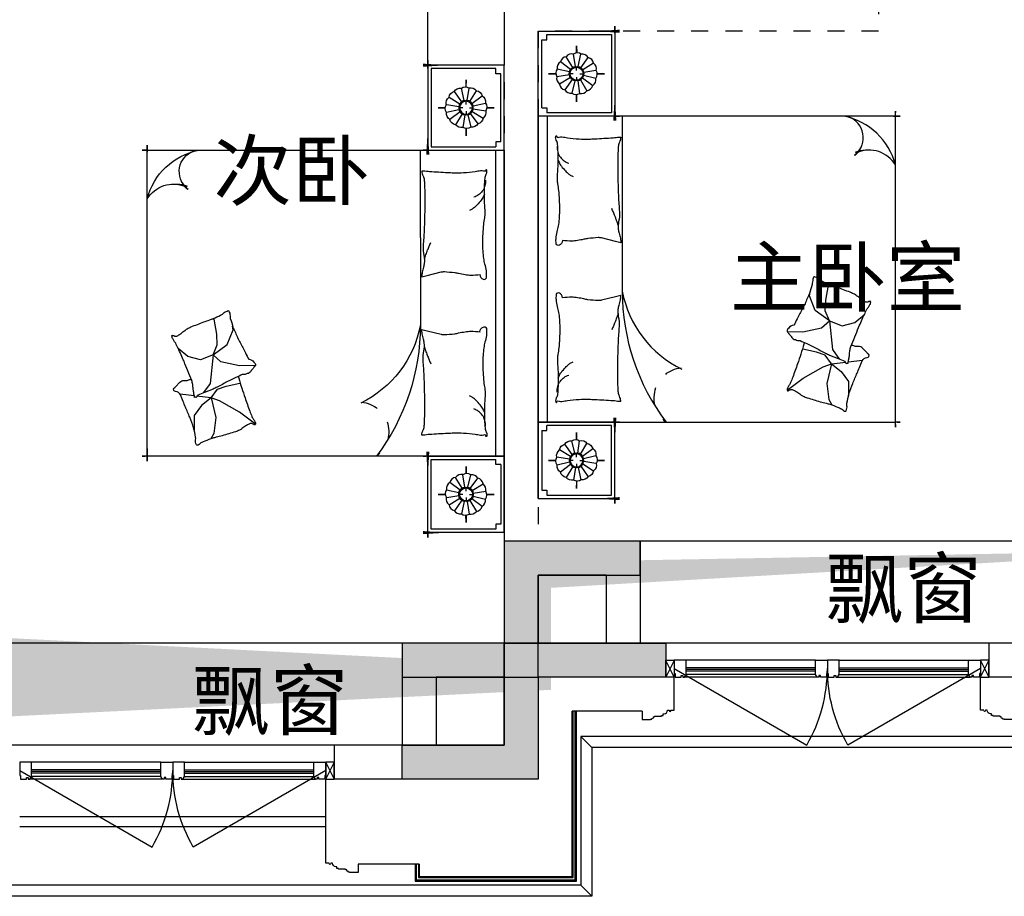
# Model space of a CAD drawing. Header units: millimetres. Extents: x 296296 to 297283, y 219875 to 220035.
# Tile 166 of 256: x 296914.07 to 296919.86, y 220007.46 to 220012.62. Entities that reach past the tile are written whole.
import ezdxf

# ---------------------------------------------------------------- set-up
doc = ezdxf.new("R2010")
doc.units = ezdxf.units.MM
for name, pattern in [('185洋房-边套（报建版）-旧规$0$DASH', [0.35, 0.25, -0.1]), ('185洋房-边套（报建版）-旧规$0$洋房户型$0$CONTINOUS', [0]), ('185洋房-边套（报建版）-旧规$0$洋房户型$0$XU-140-SF-N1$0$DASH', [0.35, 0.25, -0.1])]:
    doc.linetypes.add(name, pattern=pattern)
doc.layers.add('面积-计容-住宅-1', color=1, linetype='Continuous', lineweight=0)
doc.styles.get("Standard").update_dxf_attribs({"font": 'arial.ttf'})

# ---------------------------------------------------------------- blocks, each defined once
blk = doc.blocks.new('wy53eu64i765i57i78i')
blk.add_hatch(color=253).paths.add_polyline_path([(1010674.856038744, 180058.4379158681), (1009874.855398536, 180058.4379158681), (1009874.855181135, 180258.4376814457), (1010474.855150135, 180258.4376814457), (1010474.856047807, 180858.437721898), (1011274.855179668, 180858.437692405), (1011274.855151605, 180658.4376701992), (1010674.856019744, 180658.4376926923)])
at = {"color": 253}
blk.add_lwpolyline([(1009874.856050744, 180258.4379158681), (1009874.856050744, 180058.4379158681), (1010674.856057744, 180058.4379158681), (1010674.856019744, 180658.4377258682), (1011274.855165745, 180658.4376814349), (1011274.855165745, 180858.4376814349), (1010474.856019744, 180858.4377328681), (1010474.856019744, 180258.4379158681), (1009874.856050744, 180258.4379158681)], close=True, dxfattribs=at)
blk = doc.blocks.new('sayea5yuteaytuytrauyt')
h = blk.add_hatch()
h.set_pattern_fill('钢筋混凝土', color=253, scale=100)
h.set_pattern_definition([(45, (0, 0), (-176.7766952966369, 176.7766952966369), []), (49.99999999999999, (0, 0), (717.2601826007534, -62.75213498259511), [75, -825]), (355, (0, 0), (-138.751333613, 752.1921337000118), [60, -660]), (100.4514, (59.77168, -5.22934), (578.5093817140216, 689.4395420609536), [63.74019000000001, -701.142112]), (46.1842, (0, 200), (1067.241048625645, -165.5190143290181), [112.5, -1237.5]), (96.63560000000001, (88.936745, 186.206693), (934.6627055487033, 974.1178709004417), [95.610288, -1051.713]), (351.1842, (0, 200), (934.6619451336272, 974.1186009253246), [90, -990]), (21, (100, 150), (596.9070521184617, -402.6188906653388), [75, -825]), (326.0000000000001, (100, 150), (243.3153319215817, 725.150045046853), [60, -660]), (71.4514, (149.742233, 116.448394), (840.22262858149, 322.5304967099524), [63.74019000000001, -701.142112]), (37.5, (0, 0), (12.15985531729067, 332.8938538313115), [0, -652, 0, -670, 0, -662.5]), (7.5, (0, 0), (263.0695374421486, 394.4117118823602), [0, -382, 0, -637, 0, -252.5]), (327.5, (-223, 0), (533.822436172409, -22.55487173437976), [0, -250, 0, -780, 0, -1035]), (317.5, (-323, 0), (583.1861693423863, 100.1049823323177), [0, -325, 0, -518, 0, -735])])
h.paths.add_polyline_path([(1007424.854593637, 89058.43775986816), (1007424.854593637, 87258.43856486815), (1007174.854593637, 87258.43856486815), (1007174.854593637, 89058.43775986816)])
h.paths.add_polyline_path([(1021574.855280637, 89058.43775986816), (1021574.855280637, 87258.43856486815), (1021324.855280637, 87258.43856486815), (1021324.855280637, 89058.43775986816)])
h.paths.add_polyline_path([(989374.8548266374, 89058.43775186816), (989374.8548266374, 87258.43815686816), (989124.8548266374, 87258.43815686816), (989124.8548266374, 89058.43775186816)])
h.paths.add_polyline_path([(1039624.855051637, 89058.43775186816), (1039624.855051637, 87258.43815686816), (1039374.855051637, 87258.43815686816), (1039374.855051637, 89058.43775186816)])
h.paths.add_polyline_path([(1014474.854936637, 87858.43815686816), (1014474.854936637, 84858.43816086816), (1014274.854936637, 84858.43816086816), (1014274.854936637, 87858.43815686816)])
h.paths.add_polyline_path([(1044574.854944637, 92958.43692786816), (1044574.854944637, 91158.43691286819), (1044374.854944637, 91158.43691286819), (1044374.854944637, 92758.43691286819), (1044074.854822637, 92758.43691286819), (1044074.854822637, 92958.43691286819)])
h.paths.add_polyline_path([(984374.8549336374, 92758.43691286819), (984374.8549336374, 91158.43691286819), (984174.8549336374, 91158.43691286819), (984174.8548116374, 92958.43691286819), (984674.8550556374, 92958.43691286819), (984674.8550556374, 92758.43691286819)])
h.paths.add_polyline_path([(1027974.850721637, 92758.43691286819), (1027974.850721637, 91258.40206186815), (1027774.850721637, 91258.40206186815), (1027774.850721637, 92958.43691286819), (1028324.850721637, 92958.43691286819), (1028324.850721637, 92758.43691286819)])
h.paths.add_polyline_path([(1000974.859155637, 92958.43691286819), (1000974.859155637, 91258.40206186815), (1000774.859155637, 91258.40206186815), (1000774.859155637, 92758.43691286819), (1000424.859155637, 92758.43691286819), (1000424.859155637, 92958.43691286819)])
h.paths.add_polyline_path([(1033174.859613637, 92958.43691286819), (1033174.859613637, 91258.40205786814), (1032974.859613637, 91258.40205786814), (1032974.859613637, 92758.43691286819), (1032624.859613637, 92758.43691286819), (1032624.859613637, 92958.43691286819)])
h.paths.add_polyline_path([(995774.8502636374, 92758.43691286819), (995774.8502636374, 91258.40205786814), (995574.8502636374, 91258.40205786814), (995574.8502636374, 92958.43691286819), (996124.8502636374, 92958.43691286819), (996124.8502636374, 92758.43691286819)])
h.paths.add_polyline_path([(1014874.854936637, 80258.43772586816), (1014874.854936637, 80058.43772586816), (1014274.854936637, 80058.43772586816), (1014274.854936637, 81858.43772586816), (1014474.854936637, 81858.43772586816), (1014474.854936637, 80258.43772586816)])
h.paths.add_polyline_path([(1046674.855165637, 92358.43775186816), (1046674.855165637, 90658.43777086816), (1046474.855165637, 90658.43777086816), (1046474.855165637, 92158.43775186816), (1046024.855051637, 92158.43775186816), (1046024.855051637, 92358.43775186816)])
h.paths.add_polyline_path([(982274.8547116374, 92158.43775186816), (982274.8547116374, 90658.43777086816), (982074.8547116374, 90658.43777086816), (982074.8547116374, 92358.43775186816), (982724.8548266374, 92358.43775186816), (982724.8548266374, 92158.43775186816)])
h.paths.add_polyline_path([(1042874.855566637, 80058.43772586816), (1042874.855604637, 79458.43791586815), (1042074.855596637, 79458.43791586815), (1042074.855596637, 79658.43791586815), (1042674.855566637, 79658.43791586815), (1042674.855528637, 80258.43772586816), (1043624.855539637, 80258.43772586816), (1043624.855539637, 80058.43772586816)])
h.paths.add_polyline_path([(1010674.855341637, 80058.43772586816), (1010674.855379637, 79458.43791586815), (1009874.855367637, 79458.43791586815), (1009874.855367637, 79658.43791586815), (1010474.855341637, 79658.43791586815), (1010474.855303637, 80258.43772586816), (1011424.855310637, 80258.43772586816), (1011424.855310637, 80058.43772586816)])
h.paths.add_polyline_path([(1018874.854505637, 79658.43791586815), (1018874.854505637, 79458.43791586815), (1018074.854498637, 79458.43791586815), (1018074.854536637, 80058.43772586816), (1017324.854563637, 80058.43772586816), (1017324.854563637, 80258.43772586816), (1018274.854536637, 80258.43773286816), (1018274.854536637, 79658.43791586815)])
h.paths.add_polyline_path([(986674.8542806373, 79658.43791586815), (986674.8542806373, 79458.43791586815), (985874.8542736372, 79458.43791586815), (985874.8543116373, 80058.43772586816), (985124.8543376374, 80058.43772586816), (985124.8543376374, 80258.43772586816), (986074.8543116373, 80258.43773286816), (986074.8543116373, 79658.43791586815)])
h.paths.add_polyline_path([(1016574.855280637, 92758.43691286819), (1016574.855280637, 91158.43691286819), (1016374.855280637, 91158.43691286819), (1016374.855280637, 92158.43775186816), (1016074.855051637, 92158.43775186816), (1016074.855051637, 92358.43775186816), (1016374.855280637, 92358.43775186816), (1016374.855280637, 92958.43691286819), (1016874.855280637, 92958.43691286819), (1016874.855280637, 92758.43691286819)])
h.paths.add_polyline_path([(1012374.854593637, 92158.43775186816), (1012374.854593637, 91158.43691286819), (1012174.854593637, 91158.43691286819), (1012174.854593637, 92758.43691286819), (1011874.854593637, 92758.43691286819), (1011874.854593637, 92958.43691286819), (1012374.854593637, 92958.43691286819), (1012374.854593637, 92358.43775186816), (1012674.854826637, 92358.43775186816), (1012674.854826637, 92158.43775186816)])
h.paths.add_polyline_path([(1031699.854631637, 87258.43614286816), (1031699.854631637, 86658.43778686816), (1029249.854215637, 86658.43778686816), (1029249.854215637, 87258.43614286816), (1029449.854215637, 87258.43614286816), (1029449.854215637, 86858.43778286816), (1031499.854631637, 86858.43778286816), (1031499.854631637, 87258.43614286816)])
h.paths.add_polyline_path([(999499.8556616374, 87258.43614286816), (999499.8556616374, 86658.43778686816), (997049.8552426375, 86658.43778686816), (997049.8552426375, 87258.43614286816), (997249.8552426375, 87258.43614286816), (997249.8552426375, 86858.43778286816), (999299.8556616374, 86858.43778286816), (999299.8556616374, 87258.43614286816)])
h.paths.add_polyline_path([(1029449.854215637, 89158.43772886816), (1029449.854215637, 88743.43829786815), (1029249.854215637, 88743.43829786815), (1029249.854215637, 89358.43772886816), (1031699.854631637, 89358.43772886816), (1031699.854631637, 88743.43913286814), (1031499.854631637, 88743.43913286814), (1031499.854631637, 89158.43772886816)])
h.paths.add_polyline_path([(999499.8556616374, 89358.43772886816), (999499.8556616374, 88743.43829786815), (999299.8556616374, 88743.43829786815), (999299.8556616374, 89158.43772886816), (997249.8552426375, 89158.43772886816), (997249.8552426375, 88743.43913286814), (997049.8552426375, 88743.43913286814), (997049.8552426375, 89358.43772886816)])
h.paths.add_polyline_path([(1026174.845110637, 92958.43691286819), (1026174.845110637, 90058.43717586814), (1025974.845110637, 90058.43717586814), (1025974.845110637, 92758.43691286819), (1025574.850809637, 92758.43691286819), (1025574.850809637, 92958.43691286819)])
h.paths.add_polyline_path([(1002774.864763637, 92758.43691286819), (1002774.864763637, 90058.43717586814), (1002574.864763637, 90058.43717586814), (1002574.864763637, 92958.43691286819), (1003174.859068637, 92958.43691286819), (1003174.859068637, 92758.43691286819)])
h.paths.add_polyline_path([(993974.8547306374, 92958.43691686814), (993974.8547306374, 90058.44779286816), (993774.8547306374, 90058.44779286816), (993774.8547306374, 92758.43691286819), (993374.8515306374, 92758.43691286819), (993374.8515306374, 92958.43691286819)])
h.paths.add_polyline_path([(1034974.855142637, 92758.43691286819), (1034974.855142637, 90058.44779286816), (1034774.855142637, 90058.44779286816), (1034774.855142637, 92958.43691686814), (1035374.858343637, 92958.43691286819), (1035374.858343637, 92758.43691286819)])
h.paths.add_polyline_path([(1046674.855165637, 83408.43776386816), (1046674.855165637, 80058.43772586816), (1046074.855165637, 80058.43772586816), (1046074.855165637, 80258.43772586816), (1046474.855165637, 80258.43772586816), (1046474.855165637, 83408.43776386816)])
h.paths.add_polyline_path([(982674.8547116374, 80258.43772586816), (982674.8547116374, 80058.43772586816), (982074.8547116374, 80058.43772586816), (982074.8547116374, 83408.43776386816), (982274.8547116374, 83408.43776386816), (982274.8547116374, 80258.43772586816)])
h.paths.add_polyline_path([(1001674.854280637, 89358.43772886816), (1001674.854280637, 86658.43778686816), (1001474.854280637, 86658.43778686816), (1001474.854280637, 89158.43772886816), (1000774.859155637, 89158.43772886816), (1000774.859155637, 89358.43772886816)])
h.paths.add_polyline_path([(1027274.855596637, 89158.43772886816), (1027274.855596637, 86658.43778686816), (1027074.855596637, 86658.43778686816), (1027074.855596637, 89358.43772886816), (1027974.850721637, 89358.43772886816), (1027974.850721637, 89158.43772886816)])
h.paths.add_polyline_path([(995074.8548266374, 89158.43772886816), (995074.8548266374, 86658.43778686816), (994874.8548266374, 86658.43778686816), (994874.8548266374, 89358.43772886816), (995774.8502636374, 89358.43772886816), (995774.8502636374, 89158.43772886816)])
h.paths.add_polyline_path([(1033874.855051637, 89358.43772886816), (1033874.855051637, 86658.43778686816), (1033674.855051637, 86658.43778686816), (1033674.855051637, 89158.43772886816), (1032974.859613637, 89158.43772886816), (1032974.859613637, 89358.43772886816)])
h.paths.add_polyline_path([(989374.8548266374, 92958.43691286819), (989374.8548266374, 92158.43691286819), (988974.8548266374, 92158.43691286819), (988974.8548266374, 92958.43691286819)])
h.paths.add_polyline_path([(1007574.854593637, 92958.43691286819), (1007574.854593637, 92158.43691286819), (1007174.854593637, 92158.43691286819), (1007174.854593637, 92958.43691286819)])
h.paths.add_polyline_path([(995074.8548266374, 79658.43738986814), (995074.8548266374, 79258.43738986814), (994374.8548266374, 79258.43738986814), (994374.8548266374, 79658.43738986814)])
h.paths.add_polyline_path([(1002174.854280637, 79658.43738986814), (1002174.854280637, 79258.43738986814), (1001474.854280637, 79258.43738986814), (1001474.854280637, 79658.43738986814)])
h.paths.add_polyline_path([(1027274.855596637, 79658.43738986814), (1027274.855596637, 79258.43738986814), (1026574.855596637, 79258.43738986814), (1026574.855596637, 79658.43738986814)])
h.paths.add_polyline_path([(1034374.855051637, 79658.43738986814), (1034374.855051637, 79258.43738986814), (1033674.855051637, 79258.43738986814), (1033674.855051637, 79658.43738986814)])
h.paths.add_polyline_path([(1039774.855051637, 92958.43691286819), (1039774.855051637, 92158.43691286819), (1039374.855051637, 92158.43691286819), (1039374.855051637, 92958.43691286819)])
h.paths.add_polyline_path([(1021574.855280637, 92958.43691286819), (1021574.855280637, 92158.43691286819), (1021174.855280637, 92158.43691286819), (1021174.855280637, 92958.43691286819)])
at = {"color": 253}
blk.add_lwpolyline([(1042874.855566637, 80058.43772586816), (1042874.855604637, 79458.43791586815), (1042074.855596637, 79458.43791586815), (1042074.855596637, 79658.43791586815), (1042674.855566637, 79658.43791586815), (1042674.855528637, 80258.43772586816), (1043624.855539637, 80258.43772586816), (1043624.855539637, 80058.43772586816), (1042874.855566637, 80058.43772586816)], close=True, dxfattribs=at)
blk = doc.blocks.new('4uyh5uj6kj67j75rykjtuk7tsik76ykj')
at = {"color": 253}
for s, p in [('次卧', (865964.401820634, 424869.2752409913)), ('主卧室', (869002.6571397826, 424241.453669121)), ('飘窗', (869562.7660356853, 422412.5236090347)), ('飘窗', (865836.6169484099, 421752.7560701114))]:
    blk.add_text(s, height=337.5886524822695, dxfattribs=at).set_placement(p)
blk = doc.blocks.new('185洋房-边套（报建版）-旧规$0$洋房户型$0$11A$C643C1FD2')
at = {"color": 253}
for points in [[(28.00162752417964, 342.6770962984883, -0.2633679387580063), (0.0515171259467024, 361.4657623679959, -0.494818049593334), (9.22300753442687, 380.2089987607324, -0.049224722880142), (26.89366485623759, 381.9528907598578, -0.0368308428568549), (50.53589313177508, 380.2089987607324, -0.0318926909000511), (88.513958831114, 372.0737317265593, 0.0357819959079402), (122.4282498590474, 365.0841070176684, 0.0329412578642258), (212.0899194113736, 359.1705537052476, 0.0265644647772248), (323.3170857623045, 365.0841070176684, 0.0179054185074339), (360.8313586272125, 370.4487565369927, -0.0333974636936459), (381.0393698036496, 372.7026747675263, -0.0320396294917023), (418.1219118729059, 371.9701745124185, 0.018441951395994), (482.4437609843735, 368.9494421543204, 0.0108372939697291), (547.20722402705, 369.7023622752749, 0.0146238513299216), (595.1154809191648, 372.7026747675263, 0.1112493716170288), (617.6622878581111, 380.009099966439, -0.1537083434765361), (634.5505437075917, 383.9622313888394, -0.0764444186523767), (641.9869964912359, 382.2391803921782, -0.215512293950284), (643.9398537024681, 380.2089987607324, -0.5858582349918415), (641.2773915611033, 377.1638927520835, 0.3634893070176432), (636.428366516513, 374.5792910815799, 0.1917162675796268), (636.3710470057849, 363.0441536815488, -0.1296753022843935), (638.3061893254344, 346.4303289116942, -0.0173502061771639), (635.3064320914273, 329.6262630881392, 0.0193256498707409), (632.6727208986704, 314.5282753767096, 0.0188175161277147), (626.0583722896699, 246.1461785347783, 0.0218280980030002), (625.1612337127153, 186.9199199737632, 0.0062041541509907), (626.5468691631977, 153.0692459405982, 0.0019630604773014), (632.6727208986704, 46.17539165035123, 0.0283408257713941), (636.9498540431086, 10.04676229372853, -0.1170135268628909), (636.428366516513, 1.137023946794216, -0.3660599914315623), (634.9992988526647, 0.2057491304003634, -0.0397304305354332), (621.4055880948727, 3.013640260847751, -0.0483088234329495), (607.6671159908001, 8.49546699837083, 0.0629807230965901), (596.9933037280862, 12.39658056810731, 0.0405796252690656), (573.5959727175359, 15.7771522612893, 0.0143450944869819), (506.85604535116, 18.02642949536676, 0.0054844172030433), (381.4113608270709, 17.27782013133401, 0.0071527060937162), (285.2684470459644, 14.27319686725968, 0.0087615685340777), (242.7241944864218, 11.586396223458, -0.0081531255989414), (197.0090114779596, 8.643489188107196, -0.062510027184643), (139.879690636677, 13.04411358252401, 0.078669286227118), (94.29284231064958, 15.08410701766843, 0.0478250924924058), (71.93141105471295, 10.36764307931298, -0.0344939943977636), (41.1465831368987, 3.013640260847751, -0.0235713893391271), (15.81139786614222, -8.1299222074e-06, -0.5102284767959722), (14.85667191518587, 1.137023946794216), (22.36815910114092, 31.16260241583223), (43.02460189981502, 113.7327313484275, 0.0730409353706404), (44.97563112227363, 133.3135636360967, 0.0233051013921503), (39.26876032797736, 194.4262439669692, 0.0182988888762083), (35.19884174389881, 217.2706755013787, -0.0109698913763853), (27.85368260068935, 255.2657693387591, -0.0422811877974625), (24.94686314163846, 289.579173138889, -0.0272005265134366), (27.85368260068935, 342.9727865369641)], [(501.8616993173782, 368.8804882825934, 0.0278421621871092), (478.0799251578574, 358.2673156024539, 0.0486850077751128), (465.5431597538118, 350.1835615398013, 0.0236664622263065), (437.6198862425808, 325.8245057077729, 0.0312234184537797), (418.5966097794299, 305.1453350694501, 0.0468009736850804), (413.4886008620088, 297.4792006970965, 0.023190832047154), (405.4516541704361, 280.7496055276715)], [(583.8483481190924, 374.5792910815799, 0.0881531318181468), (549.3185234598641, 371.0355364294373, 0.0881531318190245), (518.1231781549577, 355.8132692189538, 0.0775471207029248), (496.4769416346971, 334.2011149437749, 0.077547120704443), (482.4437609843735, 307.0218101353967)], [(118.3913605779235, 15.79728258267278, 0.0097294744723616), (145.6801728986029, 24.82911724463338, 0.009729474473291), (172.5969230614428, 34.91583502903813, 0.0079705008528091), (194.3418602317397, 43.95450188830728, 0.0079705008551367), (215.7876314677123, 53.68171564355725)]]:
    blk.add_lwpolyline(points, format="xyb", dxfattribs=at)
blk = doc.blocks.new('185洋房-边套（报建版）-旧规$0$洋房户型$0$11A$C5A527934')
at = {"color": 253}
for p, q in [((122.7863028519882, 492.3297854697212), (194.0422210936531, 398.7701386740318)), ((469.082148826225, 493.1734273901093), (467.2889541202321, 399.6312042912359)), ((194.0422210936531, 398.7701386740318), (261.6452530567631, 281.4336128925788)), ((347.0384173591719, 320.5457457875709), (364.8287260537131, 400.5479455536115)), ((467.2889541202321, 399.6312042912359), (490.5114477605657, 289.7861020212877)), ((592.6898554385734, 326.9167924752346), (677.8384109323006, 360.9532905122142)), ((677.8384109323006, 360.9532905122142), (699.5126560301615, 357.8590980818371)), ((329.248285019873, 268.9888375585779), (347.0384173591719, 320.5457457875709)), ((490.5114477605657, 289.7861020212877), (530.7634408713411, 243.3727071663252)), ((530.7634408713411, 243.3727071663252), (592.6898554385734, 326.9167924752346)), ((69.51041293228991, 247.6549006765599), (37.09750266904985, 229.6184736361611)), ((162.0198065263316, 260.0996760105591), (69.51041293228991, 247.6549006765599)), ((277.656460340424, 231.6545115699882), (162.0198065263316, 260.0996760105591)), ((277.656460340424, 231.6545115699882), (233.1808649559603, 174.7640555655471)), ((261.6452530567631, 281.4336128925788), (277.656460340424, 231.6545115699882)), ((277.656460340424, 231.6545115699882), (329.248285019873, 268.9888375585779)), ((277.656460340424, 231.6545115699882), (288.2512753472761, 146.9533973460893)), ((530.7634408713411, 243.3727071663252), (363.562474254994, 226.3543945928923)), ((530.7634408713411, 243.3727071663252), (502.8965543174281, 169.1111991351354)), ((530.7634408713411, 243.3727071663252), (591.1416068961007, 268.1265008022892)), ((591.1416068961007, 268.1265008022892), (653.0678451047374, 265.0323083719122)), ((653.0678451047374, 265.0323083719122), (741.3128976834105, 249.5610920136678)), ((741.3128976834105, 249.5610920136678), (744.2826452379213, 243.7632998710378)), ((233.1808649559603, 174.7640555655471), (174.4729873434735, 132.0963089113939)), ((318.6659118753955, 193.8651198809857), (307.8287011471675, 186.1295117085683)), ((363.562474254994, 226.3543945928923), (318.6659118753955, 193.8651198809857)), ((174.4729873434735, 132.0963089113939), (90.85874809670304, 132.0963089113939)), ((289.9070901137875, 133.7158508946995), (300.5571840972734, 48.57280439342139)), ((502.8965543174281, 169.1111991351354), (521.4744786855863, 94.8498182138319)), ((521.4744786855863, 94.8498182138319), (569.7114051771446, 38.53747242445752))]:
    blk.add_line(p, q, dxfattribs=at)
blk.add_lwpolyline([(405.0356356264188, 391.5003112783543, -0.0256263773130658), (394.5934741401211, 394.0405346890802, -0.0108003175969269), (278.209239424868, 431.5106167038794, -0.0045599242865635), (199.4338971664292, 459.5707737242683, -0.0112502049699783), (167.8769151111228, 471.9491266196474, -0.0693939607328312), (150.9364112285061, 481.9861399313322, 0.0797562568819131), (135.9971100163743, 490.4264496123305, 0.1063994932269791), (122.7863028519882, 492.3297854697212, 0.3286420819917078), (119.1773717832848, 489.2655320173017, 0.2995467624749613), (121.3153486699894, 483.4137400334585, -0.1899166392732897), (126.2542959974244, 475.4833428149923, -0.0335175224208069), (127.3176843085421, 466.2475801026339, -0.0756271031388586), (126.8906863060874, 462.1304654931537, -0.0534886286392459), (124.2209201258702, 455.063051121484, -0.0178378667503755), (113.3135905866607, 435.2732662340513, -0.0383935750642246), (97.84424402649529, 413.4275901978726, 0.0595290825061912), (88.45066338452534, 398.9000875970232, 0.0359425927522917), (78.95537845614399, 375.3470172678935, 0.011245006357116), (55.85925023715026, 297.6302435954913, 0.0062027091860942), (46.61283075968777, 262.009805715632, -0.010783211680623), (41.10622010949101, 241.5682398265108, -0.0194848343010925), (37.09750266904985, 229.6184736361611, -0.0050616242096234), (19.43351800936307, 184.4461909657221, -0.1013919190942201), (4.367418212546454, 161.6979340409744, 0.2237680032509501), (2.24386440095e-05, 149.6127858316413, 0.2555795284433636), (2.805489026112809, 145.4583129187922, 0.0815627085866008), (16.92475666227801, 140.8788286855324, 0.0718052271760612), (32.32184490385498, 140.7632261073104, -0.0699853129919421), (48.11559286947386, 140.7018463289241, -0.0354599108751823), (101.6783004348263, 129.0320565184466, -0.0294323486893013), (163.8247328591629, 106.7504570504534, -0.0015539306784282), (193.8273851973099, 93.84524431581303, 0.0015200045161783), (224.4987916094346, 80.64991030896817, 0.004735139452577), (256.237719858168, 67.46336765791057, -0.0038204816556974), (295.604757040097, 51.19196171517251, -0.2960011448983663), (315.3198151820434, 22.10359100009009, 0.6497743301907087), (334.6137799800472, 13.98520612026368, 0.0231899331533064), (338.6621444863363, 18.15789371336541, -0.0288000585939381), (341.960333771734, 21.48196777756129, -0.0057266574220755), (347.8876233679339, 26.68343014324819, 0.0043580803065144), (355.6948428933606, 33.49688085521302, 0.0275279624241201), (370.9950301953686, 48.67188713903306, 0.0462141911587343), (378.6929041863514, 58.96571177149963, 0.194121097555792), (381.2113511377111, 73.97301234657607, -0.1337189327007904), (382.2652226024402, 95.61669339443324, -0.0057790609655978), (388.9653815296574, 115.431317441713, -0.0088817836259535)], format="xyb", dxfattribs=at)
blk.add_lwpolyline([(770.2698468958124, 299.0561550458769, 0.1013919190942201), (787.0352203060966, 320.5827156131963, -0.2237680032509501), (792.3160632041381, 332.2975630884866, -0.2555795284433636), (789.8372789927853, 336.6548462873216, -0.0815627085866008), (776.1105519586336, 342.3030636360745, -0.0718052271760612), (760.7676185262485, 343.5984725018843, 0.0699853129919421), (745.0250362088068, 344.8702209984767, 0.0354599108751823), (692.5143547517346, 360.6111221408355, 0.0294323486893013), (632.2585668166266, 387.5905357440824, 0.0015539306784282), (603.3333250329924, 402.757409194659, -0.0015200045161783), (573.7635334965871, 418.2648087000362, -0.004735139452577), (543.1286866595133, 433.8452654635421, 0.0038204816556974), (505.1246174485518, 453.0861851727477, 0.2960011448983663), (487.6971029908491, 483.6000929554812, 0.265444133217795), (469.082148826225, 493.1734273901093, -0.0231899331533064), (464.7258680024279, 489.3233112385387, 0.0288000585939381), (461.1825995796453, 486.2618132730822, 0.0057266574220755), (454.8740680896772, 481.5299634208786, -0.0043580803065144), (446.5675822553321, 475.3349589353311, -0.0275279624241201), (430.149279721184, 461.3773126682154, -0.0462141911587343), (421.6850562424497, 451.7037915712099, -0.194121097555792), (418.0237477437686, 436.9336708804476, 0.1337189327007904), (415.3140452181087, 415.4344363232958, 0.0115049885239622), (398.5551213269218, 377.3189803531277, 0.0088817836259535), (374.8533441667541, 328.8747350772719, 0.0124257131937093), (341.4359616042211, 267.358714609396, -0.0336123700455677), (330.0450882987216, 244.0923795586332), (309.3242681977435, 193.4073047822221), (293.3396342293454, 154.3073867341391, 0.2243410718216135), (280.2644931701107, 142.336453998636, -0.7227715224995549), (280.1118582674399, 134.362428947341, -0.1035130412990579), (283.475598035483, 133.9159818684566, 0.0534647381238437), (289.9907356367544, 133.7042395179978, 0.0301092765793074), (310.7412826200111, 129.5083340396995, -0.0314364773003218), (330.6279829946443, 125.5419687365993, -0.0532399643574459), (344.2355694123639, 125.1658530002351, 0.0551795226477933), (357.3661006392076, 124.7520930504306, 0.0562710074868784), (380.1486569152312, 118.8334074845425, 0.0108003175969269), (493.3185365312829, 72.55300682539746, 0.0045599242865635), (569.7114051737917, 38.53747242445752, 0.0112502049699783), (600.2267866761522, 23.7767736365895, 0.0693939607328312), (616.3481453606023, 12.47084147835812, -0.0797562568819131), (630.5965715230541, 2.91030277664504, -0.1063994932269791), (643.622630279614, -7.6228861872e-06, -0.3286420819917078), (647.45581179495, 2.778616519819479, -0.2995467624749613), (645.7726487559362, 8.777064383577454, 0.1899166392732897), (641.4560746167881, 17.06268979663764, 0.0335175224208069), (641.103711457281, 26.35278924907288, 0.0756271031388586), (641.8450193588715, 30.42506412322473, 0.0534886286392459), (645.0486305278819, 37.26705745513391, 0.0178378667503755), (657.4407085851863, 56.16260785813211, 0.0383935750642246), (674.5389620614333, 76.75833489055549, -0.0595290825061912), (685.0184041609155, 90.52310813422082, -0.0359425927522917), (696.2910374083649, 113.2791029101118, -0.011245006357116), (725.2760093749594, 188.9969967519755, -0.0062027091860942), (737.2254412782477, 223.8039349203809, 0.010783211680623), (744.2826452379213, 243.7632998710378, 0.0194848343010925), (749.1954882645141, 255.370655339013, 0.0050616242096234)], format="xyb", close=True, dxfattribs=at)
blk = doc.blocks.new('185洋房-边套（报建版）-旧规$0$洋房户型$0$11cdx床头灯2.0')
at = {"color": 253}
for p, q in [((-6.675826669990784, 42.33230819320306), (-18.26673075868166, 115.8317782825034)), ((0, 121.9930754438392), (0, 164.8358911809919)), ((-34.65398450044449, 25.21293987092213), (-94.82196508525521, 68.98890669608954)), ((-22.36753262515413, 36.55522483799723), (-61.20316116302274, 100.0242339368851)), ((10.03221337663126, 41.66468136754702), (27.45064381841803, 114.0049844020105)), ((25.21293987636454, 34.65398449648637), (68.98890671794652, 94.82196510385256)), ((36.55522483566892, 22.36753262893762), (100.0242339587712, 61.20316118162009)), ((-121.9930754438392, 0), (-164.8358911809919, 0)), ((-41.66468137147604, 10.0322133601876), (-114.0049843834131, 27.45064379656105)), ((-19.46074865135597, 0), (-38.24746614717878, 0)), ((0, 19.46074865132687), (0, 38.24746614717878)), ((19.46074865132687, 0), (38.24746614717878, 0)), ((42.33230819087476, 6.675826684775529), (115.8317783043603, 18.26673077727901)), ((121.9930754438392, 0), (164.8358911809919, 0)), ((-42.33230818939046, -6.675826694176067), (-115.831778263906, -18.26673078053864)), ((-36.55522482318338, -22.36753264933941), (-100.0242339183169, -61.20316118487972)), ((-25.21293984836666, -34.65398451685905), (-68.9889066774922, -94.82196510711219)), ((-27.26200928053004, -114.0502396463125), (-9.963274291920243, -41.68122052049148)), ((0, -19.46074865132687), (0, -38.24746614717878)), ((18.72336690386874, -113.8760766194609), (6.952890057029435, -42.28768495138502)), ((62.58618011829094, -99.16473352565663), (22.87297582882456, -36.24110863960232)), ((34.65398451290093, -25.21293985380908), (96.00410843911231, -67.33413310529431)), ((41.66468137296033, -10.03221335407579), (114.3802456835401, -25.8424789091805)), ((0, -121.9930754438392), (0, -164.8358911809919))]:
    blk.add_line(p, q, dxfattribs=at)
for points in [[(0, 164.8358911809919), (0, 121.9930754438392)], [(-164.8358911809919, 0), (-121.9930754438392, 0)], [(164.8358911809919, 0), (122.0982539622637, -1.711093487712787)], [(0, -164.8358911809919), (0, -121.9930754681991)]]:
    blk.add_lwpolyline(points, dxfattribs=at)
for radius in [42.85546614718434, 38.24746614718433]:
    blk.add_circle((0, 0), radius, dxfattribs=at)
for centre, start, end in [((-28.32740078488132, 77.05201628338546), 75.48094052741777, 145.0444984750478), ((3.315424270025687, 82.02720775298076), 52.98094052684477, 122.5444984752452), ((-74.51450040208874, 34.45350601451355), 120.4809405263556, 190.0444984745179), ((-55.65763585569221, 60.34635381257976), 97.98094052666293, 167.5444984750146), ((34.45350603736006, 74.51450042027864), 30.48094052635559, 100.0444984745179), ((60.34635383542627, 55.6576358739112), 7.980940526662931, 77.54449847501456), ((77.05201630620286, 28.32740080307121), 345.4809405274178, 55.04449847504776), ((-82.02720773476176, 3.315424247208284), 142.9809405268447, 212.5444984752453), ((82.02720777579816, -3.315424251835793), 322.9809405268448, 32.54449847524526), ((-77.05201626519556, -28.32740080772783), 165.4809405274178, 235.0444984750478), ((74.51450044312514, -34.45350601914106), 300.4809405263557, 10.04449847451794), ((-60.34635379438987, -55.65763587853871), 187.9809405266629, 257.5444984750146), ((-34.45350599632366, -74.51450042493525), 210.4809405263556, 280.044498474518), ((-3.31542422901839, -82.02720775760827), 232.9809405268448, 302.5444984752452), ((28.32740082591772, -77.05201628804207), 255.4809405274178, 325.0444984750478), ((55.65763589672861, -60.34635381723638), 277.9809405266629, 347.5444984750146)]:
    blk.add_arc(centre, 40.1031497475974, start, end, dxfattribs=at)
blk = doc.blocks.new('*U1084')
at = {"color": 253}
for p, q in [((-900, 0), (-1350, 0)), ((-1350, 0), (-1350, -450)), ((-1350, 0), (1400, 0)), ((900, 0), (-900, 0)), ((-900, 0), (-900, -2100)), ((-900, -450), (-900, 0)), ((900, -2100), (900, 0)), ((900, -450), (900, 0)), ((900, 0), (1400, 0)), ((1400, 0), (1400, -450)), ((-1330, -50), (-1330, -430)), ((-920, -430), (-920, -50)), ((900, -52.37141133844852), (-900, -52.37141133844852)), ((920, -430), (920, -50)), ((1380, -50), (1380, -430)), ((-1350, -450), (-900, -450)), ((-1330, -430), (-920, -430)), ((1400, -450), (900, -450)), ((1380, -430), (920, -430)), ((-900, -2100), (900, -2100))]:
    blk.add_line(p, q, dxfattribs=at)
at = {"color": 253, "linetype": '185洋房-边套（报建版）-旧规$0$洋房户型$0$CONTINOUS', "ltscale": 2.5}
blk.add_line((900, -494.0539780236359), (-129.6384496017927, -493.6936342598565), dxfattribs=at)
at = {"color": 253}
for points in [[(-1300, -20), (-1300, -50), (-1330, -50)], [(-950, -20), (-1300, -20)], [(-950, -20), (-950, -50), (-920, -50)], [(950, -20), (950, -50), (920, -50)], [(950, -20), (1350, -20)], [(1350, -20), (1350, -50), (1380, -50)]]:
    blk.add_lwpolyline(points, dxfattribs=at)
for points in [[(-1350, -332.5829230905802, 0, 18, 0), (-1350, -478.5486145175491, 10, 10, 0)], [(-900, -349.7433749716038, 0, 10, 0), (-900, -477.732901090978, 10, 10, 0)], [(900, -349.7433749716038, 0, 10, 0), (900, -477.732901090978, 10, 10, 0)], [(1400, -332.5829230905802, 0, 18, 0), (1400, -478.5486145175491, 10, 10, 0)], [(-1380.642982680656, -450, 10, 0, 0), (-1202.928873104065, -450, 10, 10, 0)], [(-873.3039343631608, -450, 18, 0, 0), (-1032.485541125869, -450, 10, 10, 0)], [(873.3039343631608, -450, 18, 0, 0), (1032.485541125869, -450, 10, 10, 0)], [(1430.642982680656, -450, 10, 0, 0), (1252.928873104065, -450, 10, 10, 0)], [(668.4798599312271, -1858.974266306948, 10, 0, 0.3742418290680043), (834.35406832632, -1895.367973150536, 10, 10, -2.215859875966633)], [(686.134763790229, -1863.698682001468, 10, 0, -0.1770186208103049), (693.2691898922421, -1995.667389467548, 10, 10, 2.215859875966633)], [(900, -1958.516598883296, 0, 10, 0), (900, -2130, 10, 10, 0)], [(-900, -2005.373558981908, 0, 10, 0), (-900, -2130, 10, 10, 0)], [(-658.2516379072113, -2100, 0, 10, 0), (-930, -2100, 10, 10, 0)], [(775.3735589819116, -2100, 0, 10, 0), (930, -2100, 10, 10, 0)]]:
    blk.add_lwpolyline(points, format="xyseb", dxfattribs=at)
at = {"color": 253, "linetype": '185洋房-边套（报建版）-旧规$0$洋房户型$0$CONTINOUS', "ltscale": 2.5}
for centre, radius, start, end in [((-128.8583196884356, -1775.735626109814), 1282.042229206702, 90.03486480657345, 126.977026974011), ((-10.6178487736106, -1124.520932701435), 641.9571511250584, 100.6846126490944, 154.0789214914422), ((515.9483600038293, -1720.672995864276), 391.6461517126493, 284.3565564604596, 348.6982700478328), ((773.9434106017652, -1781.829325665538), 129.6719098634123, 228.5450077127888, 346.4386693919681), ((519.1637179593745, -1944.946974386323), 181.3429785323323, 301.1833281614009, 22.206194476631)]:
    blk.add_arc(centre, radius, start, end, dxfattribs=at)
at = {"color": 253, "linetype": '185洋房-边套（报建版）-旧规$0$洋房户型$0$XU-140-SF-N1$0$DASH', "ltscale": 2.5}
blk.add_arc((-757.918790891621, -855.2302890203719), 175.8930122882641, 5.188406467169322, 143.8786841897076, dxfattribs=at)
at = {"color": 253, "xscale": -1}
for name, p in [('185洋房-边套（报建版）-旧规$0$洋房户型$0$11cdx床头灯2.0', (-1125, -225)), ('185洋房-边套（报建版）-旧规$0$洋房户型$0$11A$C643C1FD2', (-140.3062636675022, -485.6770544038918))]:
    blk.add_blockref(name, p, dxfattribs=at)
at = {"color": 253}
for name, p in [('185洋房-边套（报建版）-旧规$0$洋房户型$0$11A$C643C1FD2', (140.3062636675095, -485.6770544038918)), ('185洋房-边套（报建版）-旧规$0$洋房户型$0$11cdx床头灯2.0', (1150, -225)), ('185洋房-边套（报建版）-旧规$0$洋房户型$0$11A$C5A527934', (-835.6395401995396, -1956.163217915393))]:
    blk.add_blockref(name, p, dxfattribs=at)
blk = doc.blocks.new('185洋房-边套（报建版）-旧规$0$洋房户型$0$0627004614060755559669DADA558Desk_7_ICDA')
at = {"color": 253, "linetype": 'ByBlock'}
for p, q in [((135.5067688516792, 454.3815198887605), (-1.33659341e-08, 454.3815198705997)), ((4.08836058e-08, 50.00073370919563), (135.8617244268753, 49.99874006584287))]:
    blk.add_line(p, q, dxfattribs=at)
at = {"color": 253}
blk.add_lwpolyline([(135.5067688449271, 504.3815198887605), (-2.01180228e-08, 504.3815198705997), (4.76356945e-08, 0), (141.585731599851, 1.67638063e-08), (18.23688822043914, 2.0954758e-09)], dxfattribs=at)
blk.add_ellipse((137.2971440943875, 252.1907599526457), major_axis=(9.543512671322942, 252.0164800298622), ratio=0.9999999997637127, start_param=3.172344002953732, end_param=6.328134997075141, dxfattribs=at)
at = {"color": 253, "linetype": 'ByBlock'}
blk.add_open_spline([(135.8617244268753, 49.99874006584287), (142.8966715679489, 49.94879694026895), (149.9342136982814, 50.2663414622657), (168.7145371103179, 52.09909560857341), (180.3916395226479, 54.28524919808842), (203.1847677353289, 60.66387470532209), (214.300432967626, 64.85624571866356), (235.6288372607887, 75.11844467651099), (245.8412389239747, 81.18811028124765), (265.0490330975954, 95.0183018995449), (274.0441217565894, 102.7786091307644), (290.5406321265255, 119.7514905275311), (298.041792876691, 128.9637961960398), (311.3197225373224, 148.5574212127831), (317.0962814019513, 158.9384306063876), (326.7473105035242, 180.5502605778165), (330.6216280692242, 191.7807392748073), (336.348970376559, 214.7461721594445), (338.2019045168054, 226.4807630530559), (339.8294341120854, 250.0935711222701), (339.6040038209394, 261.9714147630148), (337.0816712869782, 285.5054623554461), (334.7848089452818, 297.1612940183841), (328.1901804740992, 319.8928674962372), (323.8925186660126, 330.9682497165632), (313.4283907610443, 352.1983129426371), (307.2620901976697, 362.3526581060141), (293.250253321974, 381.4283490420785), (285.4049386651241, 390.349393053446), (268.2762816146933, 406.6841004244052), (258.993210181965, 414.0975053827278), (239.2744694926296, 427.1889080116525), (228.839112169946, 432.8666985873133), (207.1366740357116, 442.3122126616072), (195.8699365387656, 446.0797867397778), (172.8511893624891, 451.58894597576), (161.0995438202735, 453.3304439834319), (144.8167351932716, 454.2975966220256), (140.338702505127, 454.4145632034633), (135.861724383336, 454.382779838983)], degree=3, knots=[3.172344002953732, 3.172344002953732, 3.172344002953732, 3.172344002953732, 3.276724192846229, 3.276724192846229, 3.452311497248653, 3.452311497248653, 3.627898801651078, 3.627898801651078, 3.803486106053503, 3.803486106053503, 3.979073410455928, 3.979073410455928, 4.154660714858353, 4.154660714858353, 4.330248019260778, 4.330248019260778, 4.505835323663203, 4.505835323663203, 4.681422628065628, 4.681422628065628, 4.857009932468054, 4.857009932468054, 5.032597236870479, 5.032597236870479, 5.208184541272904, 5.208184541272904, 5.383771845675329, 5.383771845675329, 5.559359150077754, 5.559359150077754, 5.73494645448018, 5.73494645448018, 5.910533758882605, 5.910533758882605, 6.08612106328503, 6.08612106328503, 6.261708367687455, 6.261708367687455, 6.328134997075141, 6.328134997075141, 6.328134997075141, 6.328134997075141], dxfattribs=at)
blk = doc.blocks.new('*U1135')
at = {"color": 253}
blk.add_lwpolyline([(1249.999999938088, -599.9999967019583), (1250.000000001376, 599.9999966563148), (800.000000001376, 599.9999966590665), (799.999999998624, -599.9999966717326), (1249.999999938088, -599.9999967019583)], dxfattribs=at)
blk.add_blockref('185洋房-边套（报建版）-旧规$0$洋房户型$0$0627004614060755559669DADA558Desk_7_ICDA', (1249.999999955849, -252.1907599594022), dxfattribs=at)
blk = doc.blocks.new('185洋房-边套（报建版）-旧规')
at = {"color": 253, "linetype": '185洋房-边套（报建版）-旧规$0$DASH'}
for p, q in [((1700.000000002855, 4500.00000026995), (1700.000000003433, 4300.00000026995)), ((3900, 4400.000000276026), (3900, 1200.000000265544)), ((1700.000000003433, 4300.00000026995), (3700.000000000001, 4300.000000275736)), ((3700.000000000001, 4300.000000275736), (3700.000000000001, 1300.000000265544))]:
    blk.add_line(p, q, dxfattribs=at)
at = {"color": 253, "linetype": 'Continuous'}
for p, q in [((3100, 1300.000000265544), (3100, 700.0000002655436)), ((3100, 1300.000000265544), (3700.000000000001, 1300.000000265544)), ((3900, 1200.000000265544), (3900, 700.0000002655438)), ((3300, 1100.000000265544), (3300, 700.0000002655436)), ((3300, 1100.000000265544), (3699.999999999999, 1100.000000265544)), ((3699.999999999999, 1100.000000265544), (3700, 700.0000002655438)), ((3300, 700.0000002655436), (3100, 700.0000002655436)), ((3900, 700.0000002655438), (3700, 700.0000002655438)), ((3900.000000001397, 700.0000002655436), (4500.000000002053, 700.000000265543)), ((3900.000000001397, 700.0000002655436), (3900.000000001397, 500.0000002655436)), ((4500.000000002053, 700.000000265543), (4500.000000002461, 100.0000002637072)), ((3900.000000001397, 500.0000002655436), (4300.000000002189, 500.000000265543)), ((4300.000000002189, 500.000000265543), (4300.000000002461, 100.0000002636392)), ((4500.000000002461, 100.0000002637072), (4300.000000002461, 100.0000002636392))]:
    blk.add_line(p, q, dxfattribs=at)
at = {"color": 253}
for points in [[(500.0000000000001, 1300.000000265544), (3100, 1300.000000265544)], [(4500.000000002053, 700.000000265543), (6800.000000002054, 700.000000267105)]]:
    blk.add_lwpolyline(points, dxfattribs=at)
at = {"color": 253, "extrusion": (0, 0, -1), "xscale": -1, "zscale": -1, "rotation": 359.9998733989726}
blk.add_blockref('*U1135', (-3100.00132576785, 4699.99823593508), dxfattribs=at)
at = {"color": 253, "xscale": -1, "rotation": 270}
blk.add_blockref('*U1084', (3700.000000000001, 2899.999997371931), dxfattribs=at)
at = {"color": 253, "rotation": 90}
blk.add_blockref('*U1084', (3900.000000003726, 2700.000000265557), dxfattribs=at)
blk = doc.blocks.new('*U1410')
at = {"color": 253}
for points in [[(7970.00000050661, 814.9999839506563), (7970.00000050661, 899.9999839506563), (7900.00000050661, 899.9999839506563), (7900.00000050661, 819.9999839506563), (7905.00000050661, 819.9999839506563), (7905.00000050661, 799.9999839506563), (7940.00000050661, 799.9999839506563), (7940.00000050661, 809.9999839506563), (7950.00000050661, 809.9999839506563), (7950.00000050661, 799.9999839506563), (7960.00000050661, 799.9999839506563)], [(8730.00000050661, 814.9999839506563), (8730.00000050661, 899.9999839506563), (8800.00000050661, 899.9999839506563), (8800.00000050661, 819.9999839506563), (8795.00000050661, 819.9999839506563), (8795.00000050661, 799.9999839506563), (8760.00000050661, 799.9999839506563), (8760.00000050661, 809.9999839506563), (8750.00000050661, 809.9999839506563), (8750.00000050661, 799.9999839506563), (8740.00000050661, 799.9999839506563)]]:
    blk.add_lwpolyline(points, close=True, dxfattribs=at)
for points in [[(7970.00000050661, 899.9999839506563), (8730.00000050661, 899.9999839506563)], [(7970.00000050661, 854.9999839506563), (8730.00000050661, 854.9999839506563)], [(7970.00000050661, 844.9999839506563), (8730.00000050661, 844.9999839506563)], [(7970.00000050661, 834.9999839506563), (8730.00000050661, 834.9999839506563)], [(7970.00000050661, 814.9999839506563), (8730.00000050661, 814.9999839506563)], [(7960.00000050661, 799.9999839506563), (8740.00000050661, 799.9999839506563)]]:
    blk.add_lwpolyline(points, dxfattribs=at)
blk = doc.blocks.new('185洋房外包（7F）-边-报建版$0$seyesryhertyheryetrye')
at = {"color": 253}
blk.add_lwpolyline([(22072.70269624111, 23949.57976469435), (22022.70269624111, 23949.57976469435), (22022.70269624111, 23849.57976469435), (22072.70269624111, 23849.57976469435)], close=True, dxfattribs=at)
for points in [[(22022.70269624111, 23849.57976469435), (22072.70269624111, 23947.07977495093)], [(22022.70269624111, 23947.07977495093), (22072.70269732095, 23849.57976468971)]]:
    blk.add_lwpolyline(points, dxfattribs=at)
blk = doc.blocks.new('*U1415')
at = {"color": 253}
for points in [[(2264.888817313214, 434.260817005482), (2164.888808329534, 434.260817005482), (2164.888808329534, 1384.260817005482), (3164.888807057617, 1384.260817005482)], [(2264.888817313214, 439.260817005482), (2169.888808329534, 439.260817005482), (2169.888808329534, 1379.260817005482), (3164.888807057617, 1379.260817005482)], [(2264.888817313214, 441.760817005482), (2172.388808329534, 441.760817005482), (2172.388808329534, 1376.760817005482), (3164.888807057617, 1376.760817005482)], [(2264.888817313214, 454.260817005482), (2184.888808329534, 454.260817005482), (2184.888808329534, 1364.260817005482), (3164.888807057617, 1364.260817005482)], [(2264.888817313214, 459.260817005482), (2189.888808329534, 459.260817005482), (2189.888808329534, 1359.260817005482), (3164.888807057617, 1359.260817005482)]]:
    blk.add_lwpolyline(points, dxfattribs=at)
blk = doc.blocks.new('*U1421')
at = {"color": 253}
blk.add_lwpolyline([(0, 10), (0, -40), (50.00000000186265, -40), (50.00000000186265, -37), (57.00000000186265, -37), (57.00000000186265, -34.0000000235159), (60.00000000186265, -34.0000000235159, 0.4142135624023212), (67.00000000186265, -27.0000000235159), (67.00000000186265, -24.0000000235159), (74.00000000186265, -24.0000000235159), (74.00000000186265, -21.0000000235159), (115.0000009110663, -21.00000039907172), (115.0000008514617, -16.00000011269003), (125.000000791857, -15.99999999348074), (125.0000006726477, -6.000000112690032), (130.0000015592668, -6.000000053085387, 0.4039906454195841), (150.0000010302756, 14.99999982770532), (160.0000006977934, 14.99999974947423), (160.0000006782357, 12.49999989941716, 0.9999999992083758), (170.0000008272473, 12.49999985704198), (170.0000008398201, 14.99999980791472), (190.0000014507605, 14.99999980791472), (190.0000014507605, 609.9999998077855)], format="xyb", dxfattribs=at)
blk = doc.blocks.new('*U1423')
at = {"color": 253}
blk.add_lwpolyline([(0, 10), (0, -40), (50.00000000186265, -40), (50.00000000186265, -37), (57.00000000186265, -37), (57.00000000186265, -34.0000000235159), (60.00000000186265, -34.0000000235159, 0.4142135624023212), (67.00000000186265, -27.0000000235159), (67.00000000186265, -24.0000000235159), (74.00000000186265, -24.0000000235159), (74.00000000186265, -21.0000000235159), (115.0000009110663, -21.00000039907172), (115.0000008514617, -16.00000011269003), (125.000000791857, -15.99999999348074), (125.0000006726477, -6.000000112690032), (130.0000015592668, -6.000000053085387, 0.4039906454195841), (150.0000010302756, 14.99999982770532), (160.0000006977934, 14.99999974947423), (160.0000006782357, 12.49999989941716, 0.9999999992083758), (170.0000008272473, 12.49999985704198), (170.0000008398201, 14.99999980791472), (190.0000014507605, 14.99999980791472), (190.0000014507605, 209.9999998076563)], format="xyb", dxfattribs=at)
blk = doc.blocks.new('185洋房外包（7F）-边-报建版')
at = {"color": 253, "linetype": 'Continuous'}
for p, q in [((16722.70266338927, 11149.57976467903), (17672.70266338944, 11149.57976467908)), ((17672.70266338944, 11149.57976467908), (17672.70266338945, 10949.57976467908)), ((19572.70266338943, 11149.5797646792), (20522.7026633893, 11149.57976467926)), ((19572.70266338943, 11149.5797646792), (19572.70266338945, 10949.5797646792)), ((20522.7026633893, 11149.57976467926), (20522.7026633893, 10549.57976467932)), ((16522.70266338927, 10949.57976467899), (17672.70266338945, 10949.57976467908)), ((19572.70266338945, 10949.5797646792), (20322.70266338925, 10949.57976467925)), ((20322.70266338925, 10949.57976467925), (20322.70266338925, 10349.57976467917)), ((20522.7026633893, 10549.57976467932), (21522.70266338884, 10549.57976468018)), ((21522.70266338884, 10549.57976468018), (21522.70266338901, 10349.57976468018)), ((20322.70266338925, 10349.57976467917), (21522.70266338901, 10349.57976468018))]:
    blk.add_line(p, q, dxfattribs=at)
at = {"color": 253}
for points in [[(32722.70266338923, 24239.57976449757), (18307.70266484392, 24239.57976449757), (18307.70266484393, 23664.57976411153), (16107.70266338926, 23664.57976411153), (16107.70266338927, 21704.57976613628), (15832.70266338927, 21704.57976613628), (15832.70266338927, 13694.57976324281), (16107.70266338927, 13694.57976324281), (16107.70266338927, 10534.57976526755), (20007.70266338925, 10534.57976526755), (20007.70266338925, 9659.57976532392), (29387.70266194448, 9659.57976487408), (29387.70266194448, 10049.5797648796)], [(32722.70266338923, 24174.57976449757), (18372.70266484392, 24174.57976449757), (18372.70266484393, 23599.57976411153), (16172.70266338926, 23599.57976411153), (16172.70266338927, 21639.57976613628), (15897.70266338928, 21639.57976613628), (15897.70266338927, 13759.57976324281), (16172.70266338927, 13759.57976324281), (16172.70266338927, 10599.57976526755), (20072.70266338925, 10599.57976526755), (20072.70266338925, 9724.5797653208), (29322.70266194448, 9724.579764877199), (29322.70266194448, 10049.5797648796)], [(17672.70266338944, 11149.57976467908), (19572.70266338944, 11149.57976467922)], [(19712.70266338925, 10749.57976400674), (20122.70266338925, 10749.57976404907), (20122.70266338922, 9774.579765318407), (21022.70266194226, 9774.579765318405), (21022.70266194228, 9849.579765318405), (21382.70266194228, 9849.579765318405)], [(20072.70266343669, 10599.57976526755), (20007.70266338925, 10534.57976526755)], [(21522.70266338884, 10549.57976468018), (23422.70266338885, 10549.5797646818)], [(23372.70250999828, 10129.57976512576), (21572.70266338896, 10129.57976512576)], [(23372.70250999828, 10069.57976512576), (21572.70266338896, 10069.57976512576)], [(20072.70266343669, 9724.57976532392), (20007.70266338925, 9659.57976532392)]]:
    blk.add_lwpolyline(points, dxfattribs=at)
for points in [[(17722.70266255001, 10999.57971150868), (18502.12552595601, 10549.57971150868, 0.1316524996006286), (18622.70266255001, 10999.57971863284)], [(19522.70266422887, 10999.57971150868), (18743.27980082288, 10549.57971150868, -0.1316524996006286), (18622.70266422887, 10999.57971863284)], [(21572.70266254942, 10399.57971150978), (22352.12552595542, 9949.579711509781, 0.1316524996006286), (22472.70266254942, 10399.57971863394)], [(23372.70266422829, 10399.57971150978), (22593.27980082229, 9949.579711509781, -0.1316524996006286), (22472.70266422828, 10399.57971863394)]]:
    blk.add_lwpolyline(points, format="xyb", dxfattribs=at)
at = {"color": 253, "xscale": -1}
for name, p in [('185洋房外包（7F）-边-报建版$0$seyesryhertyheryetrye', (39745.40535963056, -12900.00000001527)), ('*U1410', (26522.70266389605, 10149.57978073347)), ('*U1423', (19712.70266484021, 10739.57976487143)), ('185洋房外包（7F）-边-报建版$0$seyesryhertyheryetrye', (43595.40535962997, -13500.00000001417)), ('*U1410', (30372.70266389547, 9549.579780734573))]:
    blk.add_blockref(name, p, dxfattribs=at)
at = {"color": 253}
for name, p in [('*U1410', (10722.70266288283, 10149.57978073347)), ('185洋房外包（7F）-边-报建版$0$seyesryhertyheryetrye', (-2500.000032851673, -12900.00000001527)), ('*U1423', (17532.70266193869, 10739.57976487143)), ('*U1421', (21382.70266193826, 9839.579765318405)), ('*U1410', (14572.70266288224, 9549.579780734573))]:
    blk.add_blockref(name, p, dxfattribs=at)
at = {"color": 253, "rotation": 90}
blk.add_blockref('*U1415', (21481.96347894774, 7584.690956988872), dxfattribs=at)

msp = doc.modelspace()

# ---------------------------------------------------------------- block references
at = {"xscale": 0.001, "yscale": 0.001, "zscale": 0.001}
for name, p in [('4uyh5uj6kj67j75rykjtuk7tsik76ykj', (296049.2483126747, 219586.6962110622)), ('wy53eu64i765i57i78i', (295906.4483126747, 219828.6962110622)), ('sayea5yuteaytuytrauyt', (295874.2483126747, 219928.6962110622))]:
    msp.add_blockref(name, p, dxfattribs=at)

# ---------------------------------------------------------------- next in the draw order: block references
at = {"xscale": -0.001, "yscale": 0.001, "zscale": 0.001}
msp.add_blockref('185洋房-边套（报建版）-旧规', (296920.8231678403, 220008.2546487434), dxfattribs=at)

# ---------------------------------------------------------------- next in the draw order: linework, layer by layer
at = {"layer": '面积-计容-住宅-1', "const_width": 0.15}
msp.add_lwpolyline([(296909.0231744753, 220019.25464906), (296913.6231679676, 220019.2546486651), (296913.6231676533, 220020.3546487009), (296915.4231677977, 220020.3546487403), (296915.423167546, 220021.0546487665), (296918.823167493, 220021.0546486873), (296918.8231675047, 220020.4546487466), (296920.3231665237, 220020.4546487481), (296920.3231665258, 220012.7546487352), (296920.9731676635, 220012.7546487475), (296920.9731676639, 220009.3546487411), (296917.1231676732, 220009.3546487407), (296917.1231676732, 220008.7546487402), (296913.6231676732, 220008.7546487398), (296913.623167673, 220010.50464874), (296908.1231676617, 220010.5046487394), (296908.1231676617, 220010.5046487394), (296904.7231676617, 220010.504648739), (296904.7231676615, 220015.454648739), (296908.0231676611, 220015.4546487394), (296908.0231676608, 220017.9546487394), (296907.3231676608, 220017.9546487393), (296907.3231676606, 220018.9546486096), (296909.0231744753, 220018.9546491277)], close=True, dxfattribs=at)

# ---------------------------------------------------------------- next in the draw order: block references
at = {"xscale": -0.001, "yscale": 0.001, "zscale": 0.001}
msp.add_blockref('185洋房外包（7F）-边-报建版', (296937.4458705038, 219997.8050689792), dxfattribs=at)

doc.saveas('drawing.dxf')
